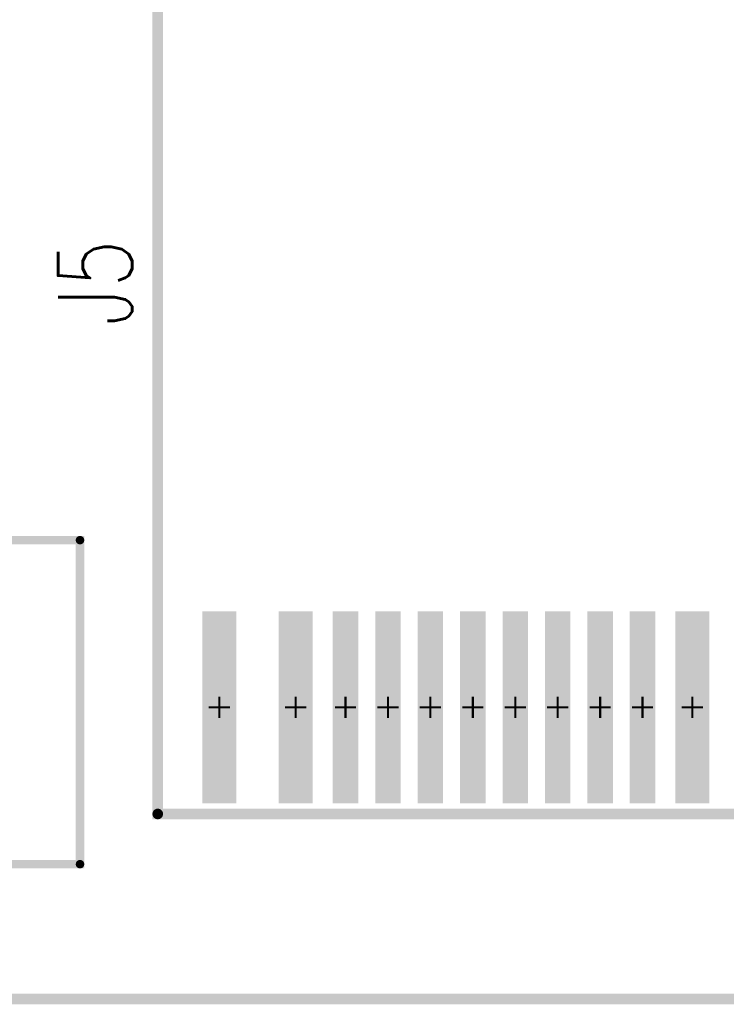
# Model space of a CAD drawing. Extents: x -15.7 to 1.3, y -11.4 to -0.4.
# Tile 3 of 11: x -8 to -6.7, y -4.3 to -2.4. Entities that reach past the tile are written whole.
import ezdxf

# ---------------------------------------------------------------- set-up
doc = ezdxf.new("R2010")
doc.units = 0
doc.header["$MEASUREMENT"] = 0
doc.layers.get('0').update_dxf_attribs({"linetype": 'CONTINUOUS'})
for name, color, linetype in [('BOARD_OUTLINE_00', 254, 'CONTINUOUS'), ('DRIL_NPLTE_THRU_01', 56, 'CONTINUOUS'), ('DRIL_NPLTE_THRU_02', 176, 'CONTINUOUS'), ('DRIL_PLTE_THRU_01', 56, 'CONTINUOUS'), ('DRIL_PLTE_THRU_02', 176, 'CONTINUOUS'), ('DRIL_SYMBOL', 254, 'CONTINUOUS'), ('PADS_BOT', 5, 'CONTINUOUS'), ('PADS_INNER', 2, 'CONTINUOUS'), ('PADS_TOP', 2, 'CONTINUOUS'), ('PART_NAME_01', 3, 'CONTINUOUS'), ('PART_TOP_2DLINE_00', 3, 'CONTINUOUS')]:
    doc.layers.add(name, color=color, linetype=linetype)
doc.styles.add('W0$01', font='simplex', dxfattribs={"width": 0.75})

# ---------------------------------------------------------------- blocks, each defined once
blk = doc.blocks.new('BOARD_2')
at = {"layer": 'BOARD_OUTLINE_00', "const_width": 0.01}
blk.add_lwpolyline([(0, 0.75), (0, 3.85), (1.15, 3.85), (1.15, 3.45), (1.27, 3.45), (1.27, 1.15), (1.15, 1.15), (1.15, 0.75)], close=True, dxfattribs=at)
blk = doc.blocks.new('SMOOTH_0$008')
at = {"const_width": 0.004}
blk.add_lwpolyline([(-0.002, 0, 1), (0.002, 0, 1)], format="xyb", close=True, dxfattribs=at)
blk = doc.blocks.new('PART_BODY_TOP_9')
at = {"layer": 'PART_TOP_2DLINE_00', "const_width": 0.008}
blk.add_lwpolyline([(-0.12819, 0.32776), (-0.14787, 0.30807), (-0.14787, -0.32972), (0.15772, -0.32972), (0.15772, 0.32776)], close=True, dxfattribs=at)
blk.add_lwpolyline([(-0.12819, 0.32776), (-0.14787, 0.30807), (-0.14787, -0.32972), (0.15772, -0.32972), (0.15772, 0.32776)], close=True, dxfattribs=at)
blk.add_lwpolyline([(-0.12819, 0.32776), (-0.14787, 0.30807), (-0.14787, -0.32972), (0.15772, -0.32972), (0.15772, 0.32776)], close=True, dxfattribs=at)
blk.add_lwpolyline([(-0.12819, 0.32776), (-0.14787, 0.30807), (-0.14787, -0.32972), (0.15772, -0.32972), (0.15772, 0.32776)], close=True, dxfattribs=at)
at = {"layer": 'PART_TOP_2DLINE_00'}
for p in [(-0.12819, 0.32776), (-0.12819, 0.32776), (-0.12819, 0.32776), (-0.12819, 0.32776), (0.15772, 0.32776), (0.15772, 0.32776), (0.15772, 0.32776), (0.15772, 0.32776), (-0.14787, 0.30807), (-0.14787, 0.30807), (-0.14787, 0.30807), (-0.14787, 0.30807), (-0.14787, -0.32972), (-0.14787, -0.32972), (-0.14787, -0.32972), (-0.14787, -0.32972), (0.15772, -0.32972), (0.15772, -0.32972), (0.15772, -0.32972), (0.15772, -0.32972)]:
    blk.add_blockref('SMOOTH_0$008', p, dxfattribs=at)
blk = doc.blocks.new('DRIL_SYMBOL_0')
at = {"layer": 'DRIL_SYMBOL', "const_width": 0.002}
for points in [[(0, -0.01), (0, 0.01)], [(-0.01, 0), (0.01, 0)]]:
    blk.add_lwpolyline(points, dxfattribs=at)
blk = doc.blocks.new('DRIL_HOLE_0')
blk.add_lwpolyline([(0, 0, 1), (0, 0, 1)], format="xyb", close=True)
blk.add_blockref('DRIL_SYMBOL_0', (0, 0))
blk = doc.blocks.new('PAD_10')
blk.add_lwpolyline([(0, 0, 1), (0, 0, 1)], format="xyb", close=True)
blk = doc.blocks.new('PAD_17')
at = {"const_width": 0.03937}
blk.add_lwpolyline([(-0.05413, 0), (0.05413, 0)], dxfattribs=at)
blk = doc.blocks.new('STK_TOP_45')
at = {"layer": 'DRIL_PLTE_THRU_01'}
blk.add_blockref('DRIL_HOLE_0', (0, 0), dxfattribs=at)
at = {"layer": 'DRIL_PLTE_THRU_02'}
blk.add_blockref('DRIL_HOLE_0', (0, 0), dxfattribs=at)
at = {"layer": 'PADS_BOT'}
blk.add_blockref('PAD_10', (0, 0), dxfattribs=at)
at = {"layer": 'PADS_INNER'}
blk.add_blockref('PAD_10', (0, 0), dxfattribs=at)
at = {"layer": 'PADS_TOP'}
blk.add_blockref('PAD_17', (0, 0), dxfattribs=at)
blk = doc.blocks.new('DRIL_SYMBOL_0$04')
at = {"layer": 'DRIL_SYMBOL', "const_width": 0.002}
for points in [[(0, -0.01), (0, 0.01)], [(-0.01, 0), (0.01, 0)]]:
    blk.add_lwpolyline(points, dxfattribs=at)
blk = doc.blocks.new('DRIL_HOLE_0$04')
at = {"const_width": 0.02}
blk.add_lwpolyline([(-0.01, 0, 1), (0.01, 0, 1)], format="xyb", close=True, dxfattribs=at)
blk.add_blockref('DRIL_SYMBOL_0$04', (0, 0))
blk = doc.blocks.new('PAD_18')
at = {"const_width": 0.005}
blk.add_lwpolyline([(0, -0.0025, 1), (0, 0.0025, 1)], format="xyb", close=True, dxfattribs=at)
blk = doc.blocks.new('STK_TOP_46')
at = {"layer": 'DRIL_NPLTE_THRU_01'}
blk.add_blockref('DRIL_HOLE_0$04', (0, 0), dxfattribs=at)
at = {"layer": 'DRIL_NPLTE_THRU_02'}
blk.add_blockref('DRIL_HOLE_0$04', (0, 0), dxfattribs=at)
at = {"layer": 'PADS_BOT'}
blk.add_blockref('PAD_18', (0, 0), dxfattribs=at)
at = {"layer": 'PADS_INNER'}
blk.add_blockref('PAD_18', (0, 0), dxfattribs=at)
at = {"layer": 'PADS_TOP'}
blk.add_blockref('PAD_18', (0, 0), dxfattribs=at)
blk = doc.blocks.new('SYM_TOP_7')
for name, p in [('PART_BODY_TOP_9', (0, 0)), ('STK_TOP_45', (-0.08366, 0.23622)), ('STK_TOP_45', (0.08366, 0.23622)), ('STK_TOP_46', (0, 0.19685)), ('STK_TOP_45', (-0.08366, 0.15748)), ('STK_TOP_45', (0.08366, 0.15748)), ('STK_TOP_45', (-0.08366, 0.07874)), ('STK_TOP_45', (0.08366, 0.07874)), ('STK_TOP_45', (-0.08366, 0)), ('STK_TOP_45', (0.08366, 0)), ('STK_TOP_45', (-0.08366, -0.07874)), ('STK_TOP_45', (0.08366, -0.07874)), ('STK_TOP_45', (-0.08366, -0.15748)), ('STK_TOP_45', (0.08366, -0.15748)), ('STK_TOP_46', (0, -0.19685)), ('STK_TOP_45', (-0.08366, -0.23622)), ('STK_TOP_45', (0.08366, -0.23622))]:
    blk.add_blockref(name, p)
blk = doc.blocks.new('PART_TOP_7')
blk.add_blockref('SYM_TOP_7', (0, 0))
at = {"layer": 'PART_NAME_01', "style": 'W0$01', "width": 0.75}
blk.add_text('J3', height=0.07, dxfattribs=at).set_placement((-0.245, 0.035))
blk = doc.blocks.new('SMOOTH_0$01')
at = {"const_width": 0.005}
blk.add_lwpolyline([(-0.0025, 0, 1), (0.0025, 0, 1)], format="xyb", close=True, dxfattribs=at)
blk = doc.blocks.new('PART_BODY_TOP_6')
at = {"layer": 'PART_TOP_2DLINE_00', "const_width": 0.01}
blk.add_lwpolyline([(-0.317, 0.9565), (0.317, 0.9565), (0.317, 0.8715), (0.4005, 0.8715), (0.4005, 0.6975), (0.317, 0.6975), (0.317, -0.1005), (-0.317, -0.1005), (-0.317, 0.6975), (-0.4005, 0.6975), (-0.4005, 0.8715), (-0.317, 0.8715)], close=True, dxfattribs=at)
at = {"layer": 'PART_TOP_2DLINE_00'}
blk.add_blockref('SMOOTH_0$01', (-0.317, -0.1005), dxfattribs=at)
blk = doc.blocks.new('PAD_11')
at = {"const_width": 0.032}
blk.add_lwpolyline([(-0.0905, 0), (0.0905, 0)], dxfattribs=at)
blk = doc.blocks.new('STK_TOP_48')
at = {"layer": 'DRIL_PLTE_THRU_01'}
blk.add_blockref('DRIL_HOLE_0', (0, 0), dxfattribs=at)
at = {"layer": 'DRIL_PLTE_THRU_02'}
blk.add_blockref('DRIL_HOLE_0', (0, 0), dxfattribs=at)
at = {"layer": 'PADS_BOT'}
blk.add_blockref('PAD_10', (0, 0), dxfattribs=at)
at = {"layer": 'PADS_INNER'}
blk.add_blockref('PAD_10', (0, 0), dxfattribs=at)
at = {"layer": 'PADS_TOP', "rotation": 90}
blk.add_blockref('PAD_11', (0, 0), dxfattribs=at)
blk = doc.blocks.new('PAD_12')
at = {"const_width": 0.024}
blk.add_lwpolyline([(-0.0905, 0), (0.0905, 0)], dxfattribs=at)
blk = doc.blocks.new('STK_TOP_47')
at = {"layer": 'DRIL_PLTE_THRU_01'}
blk.add_blockref('DRIL_HOLE_0', (0, 0), dxfattribs=at)
at = {"layer": 'DRIL_PLTE_THRU_02'}
blk.add_blockref('DRIL_HOLE_0', (0, 0), dxfattribs=at)
at = {"layer": 'PADS_BOT'}
blk.add_blockref('PAD_10', (0, 0), dxfattribs=at)
at = {"layer": 'PADS_INNER'}
blk.add_blockref('PAD_10', (0, 0), dxfattribs=at)
at = {"layer": 'PADS_TOP', "rotation": 90}
blk.add_blockref('PAD_12', (0, 0), dxfattribs=at)

msp = doc.modelspace()

# ---------------------------------------------------------------- block references
at = {"xscale": 2, "yscale": 2, "zscale": 2, "rotation": 90}
for name, p in [('BOARD_2', (-3.8698, -4.2695)), ('PART_TOP_7', (-8.5698, -3.7195))]:
    msp.add_blockref(name, p, dxfattribs=at)
at = {"xscale": 2, "yscale": 2, "zscale": 2}
for name, p in [('PART_BODY_TOP_6', (-7.1298, -3.7195)), ('STK_TOP_48', (-7.6478, -3.7195)), ('STK_TOP_48', (-7.5038, -3.7195)), ('STK_TOP_48', (-6.7558, -3.7195)), ('STK_TOP_47', (-7.4098, -3.7195)), ('STK_TOP_47', (-7.3298, -3.7195)), ('STK_TOP_47', (-7.2498, -3.7195)), ('STK_TOP_47', (-7.1698, -3.7195)), ('STK_TOP_47', (-7.0898, -3.7195)), ('STK_TOP_47', (-7.0098, -3.7195)), ('STK_TOP_47', (-6.9298, -3.7195)), ('STK_TOP_47', (-6.8498, -3.7195))]:
    msp.add_blockref(name, p, dxfattribs=at)

# ---------------------------------------------------------------- texts
at = {"layer": 'PART_NAME_01', "style": 'W0$01', "width": 0.75}
msp.add_text('J5', height=0.14, rotation=90, dxfattribs=at).set_placement((-7.8118, -2.9995))

doc.saveas('drawing.dxf')
